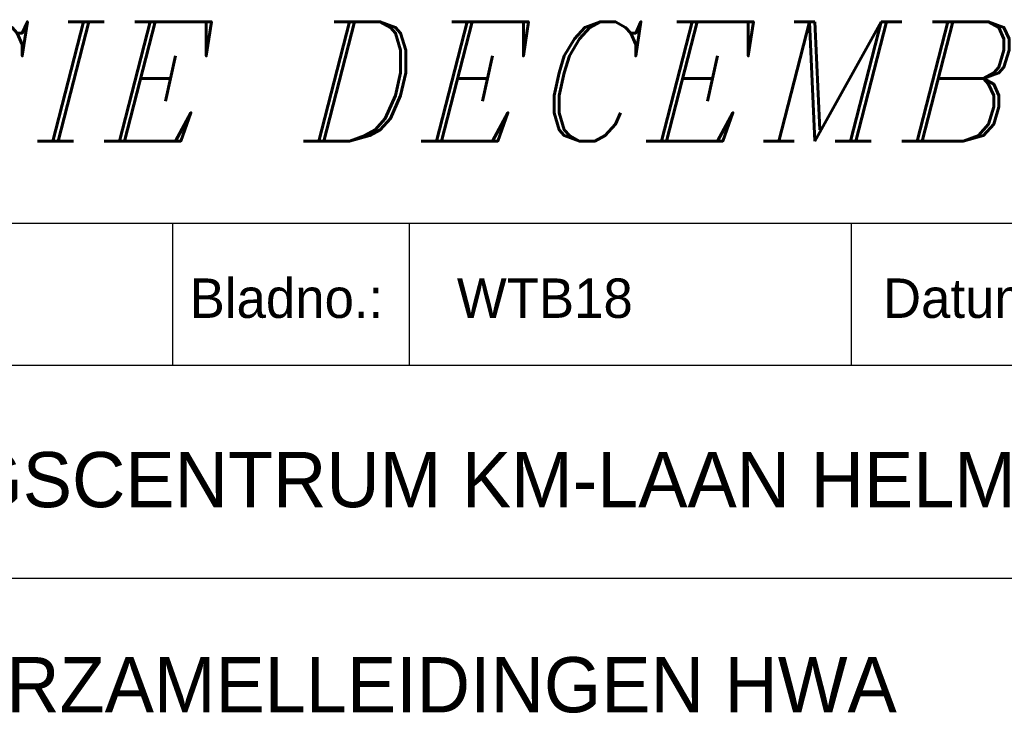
# Model space of a CAD drawing. Extents: x -9573 to 237800, y 0 to 168200.
# Tile 24 of 37: x 207459 to 219938, y 8388 to 17180. Entities that reach past the tile are written whole.
import ezdxf

# ---------------------------------------------------------------- set-up
doc = ezdxf.new("R2010")
doc.units = 0
doc.header["$LTSCALE"] = 200
doc.layers.get('0').update_dxf_attribs({"linetype": 'CONTINUOUS'})
doc.layers.add('BL$4----', color=7, linetype='CONTINUOUS')
doc.layers.add('WL561---', color=4, linetype='CONTINUOUS')
doc.styles.add('BURO-025', font='BUROFONT.shx', dxfattribs={"height": 500})
doc.styles.add('BURO-035', font='BUROFONT.shx', dxfattribs={"height": 700})
doc.styles.add('BURO-050', font='BUROFONT.shx', dxfattribs={"height": 1000})
doc.styles.add('ITALICC', font='italicc', dxfattribs={"width": 10, "height": 10})

# ---------------------------------------------------------------- blocks, each defined once
blk = doc.blocks.new('KUIJPERSKLEUR')
at = {"color": 1}
for p, q in [((-185, 73), (-10, 73)), ((-142, 64), (-142, 73)), ((-127, 64), (-127, 73)), ((-99, 64), (-99, 73)), ((-185, 64), (-10, 64)), ((-185, 50.5), (-55, 50.5))]:
    blk.add_line(p, q, dxfattribs=at)
at = {"color": 1, "style": 'BURO-025'}
for s, p in [('Bladno.:', (-140.935, 67)), ('Datum:', (-97, 67))]:
    blk.add_text(s, height=2.5, dxfattribs=at).set_placement(p)
at = {"color": 150, "style": 'BURO-025'}
for tag, p in [('TKSCHAAL', (-167, 67)), ('TKBLADNR', (-124, 67)), ('TKDATCREAT', (-81, 67)), ('TKDATA', (-30, 67)), ('TKINIT', (-30, 58)), ('PRPRLEID', (-30, 49)), ('PRGRLEID', (-30, 40))]:
    blk.add_attdef(tag, p, '', height=2.5, dxfattribs=at)
at = {"color": 3, "style": 'BURO-035'}
for tag, p in [('PROMSCHR', (-177, 55)), ('TK1OMSCHR', (-177, 42))]:
    blk.add_attdef(tag, p, '', height=3.5, dxfattribs=at)
at = {"color": 1, "style": 'BURO-025'}
blk.add_attdef('TKFILE', (-4, 40), '', height=2.5, rotation=90, dxfattribs=at)
blk.add_attdef('PRNAAM', (-30, 31.5), '', height=2.5, dxfattribs=at)
at = {"color": 4, "style": 'BURO-050'}
blk.add_attdef('TKTEKNR', (-48, 19), '', height=5, dxfattribs=at)

msp = doc.modelspace()

# ---------------------------------------------------------------- block references
at = {"layer": 'BL$4----'}
ref = msp.add_blockref('KUIJPERSKLEUR', (237800, 0), dxfattribs=dict(at, xscale=200, yscale=200, zscale=200))
ref.add_attrib('TKBLADNR', 'WTB18', (213000, 13400), dxfattribs={"layer": '0', "color": 150, "height": 500, "style": 'BURO-025'})
ref.add_attrib('PROMSCHR', 'OPLEIDINGSCENTRUM KM-LAAN HELMOND', (202400, 11000), dxfattribs={"layer": '0', "color": 3, "height": 700, "style": 'BURO-035'})
ref.add_attrib('TK1OMSCHR', 'HOOFD VERZAMELLEIDINGEN HWA', (202400, 8400), dxfattribs={"layer": '0', "color": 3, "height": 700, "style": 'BURO-035'})

# ---------------------------------------------------------------- texts
at = {"layer": 'WL561---', "color": 5, "linetype": 'CONTINUOUS', "style": 'ITALICC'}
msp.add_text('REVISIE DECEMBER 2002', height=1512, dxfattribs=at).set_placement((201011.59074, 15641.58668))

doc.saveas('drawing.dxf')
